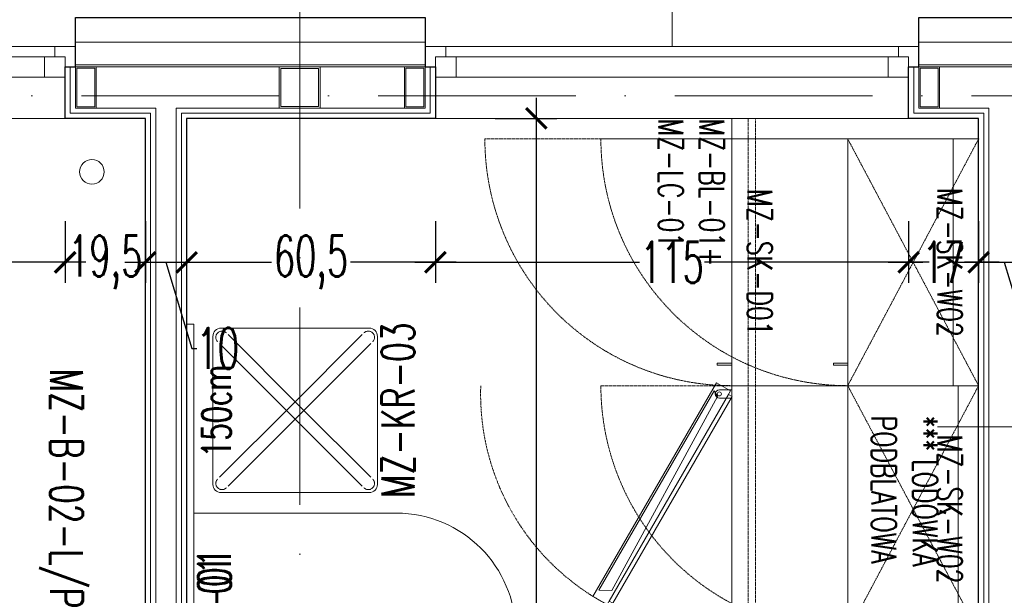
# Model space of a CAD drawing. Header units: millimetres. Extents: x -2074 to 12588, y -3630 to 101167.
# Tile 114 of 256: x 2142 to 2381, y 1969 to 2109. Entities that reach past the tile are written whole.
import ezdxf

# ---------------------------------------------------------------- set-up
doc = ezdxf.new("R2010")
doc.units = ezdxf.units.MM
for name, pattern in [('ACAD_ISO10W100', [18, 12, -3, 0, -3]), ('DASHED2', [0.375, 0.25, -0.125]), ('DGN Style 2', [40.89049, 24.534294, -16.356196]), ('HIDDEN2', [6.175, 3.175, -3])]:
    doc.linetypes.add(name, pattern=pattern)
for name, color, linetype, lineweight in [('SelinAr_BUD_drzwi okna', 7, 'Continuous', 18), ('SelinAr_BUD_drzwi okna znaczniki', 7, 'Continuous', 18), ('SelinAr_BUD_opisy ścian', 7, 'Continuous', 20), ('SelinAr_BUD_osie', 8, 'ACAD_ISO10W100', 18), ('SelinAr_BUD_wymiary', 7, 'Continuous', 18), ('SelinAr_BUD_ściany', 7, 'Continuous', 25), ('SelinAr_BUD_ściany struktura', 8, 'Continuous', 9), ('SelinAr_K_stal', 7, 'Continuous', 20), ('SelinAr_WYP_meble', 8, 'Continuous', 18)]:
    doc.layers.add(name, color=color, linetype=linetype, lineweight=lineweight)
doc.styles.add('JACEK_07', font='SIMPLEX.SHX', dxfattribs={"width": 0.7})
doc.styles.add('style1', font='romans.shx', dxfattribs={"width": 0.6})
doc.linetypes.add('BATTING', pattern='A,0.00254,-2.54,[134,ltypeshp.shx,S=2.54,R=0,X=-2.54,Y=0],-5.08,[134,ltypeshp.shx,S=2.54,R=180,X=2.54,Y=0],-2.54', length=10.16254)
doc.dimstyles.new('ISO-25 Ania', dxfattribs={"dimtxt": 10, "dimasz": 5, "dimexe": 5, "dimexo": 0.625, "dimtad": 0, "dimrnd": 0.01, "dimtxsty": 'style1', "dimblk": 'ARCHTICK', "dimcen": 5, "dimdle": 5, "dimadec": 0, "dimazin": 0, "dimtfac": 1, "dimtmove": 0, "dimatfit": 3, "dimldrblk": 'ARCHTICK', "dimfxl": 0, "dimarcsym": 0})

# ---------------------------------------------------------------- blocks, each defined once
blk = doc.blocks.new('*U617')
at = {"ltscale": 4}
blk.add_line((0, 50), (0, -2060), dxfattribs=at)
blk = doc.blocks.new('*U380')
blk.add_lwpolyline([(-75, 0), (75, 0), (75, -1.8), (-75, -1.8)], close=True)
at = {"style": 'JACEK_07', "width": 0.7}
blk.add_text('150cm', height=7, dxfattribs=at).set_placement((42.46, -10.78))
at = {"insert": (0, -2.8), "char_height": 8, "width": 58, "attachment_point": 2, "style": 'JACEK_07'}
blk.add_mtext('MZ-D-01', dxfattribs=at)
blk = doc.blocks.new('*U378')
blk.add_lwpolyline([(0, 0), (58, 0), (58, -49.2, -1), (0, -49.2)], format="xyb", close=True)
at = {"linetype": 'HIDDEN2', "lineweight": 0, "ltscale": 30}
blk.add_circle((29, -49.2), 3, dxfattribs=at)
at = {"insert": (29, -1), "char_height": 8, "width": 58, "attachment_point": 2, "style": 'JACEK_07'}
blk.add_mtext('MZ-ST-01', dxfattribs=at)
blk = doc.blocks.new('*U377')
at = {"linetype": 'Continuous', "lineweight": 0}
for p, q in [((-20, -43), (-20, -7)), ((-18, -5), (18, -5)), ((20, -7), (20, -43)), ((18, -45), (-18, -45))]:
    blk.add_line(p, q, dxfattribs=at)
at = {"linetype": 'DGN Style 2', "lineweight": 0}
for p, q in [((1.06, -23.94), (-16.71, -6.16)), ((-1.06, -23.94), (16.71, -6.16)), ((-1.06, -26.06), (-18.84, -8.29)), ((1.06, -26.06), (18.84, -8.29)), ((-1.06, -23.94), (-18.84, -41.71)), ((1.06, -26.06), (-16.71, -43.84)), ((-1.06, -26.06), (16.71, -43.84)), ((1.06, -23.94), (18.84, -41.71))]:
    blk.add_line(p, q, dxfattribs=at)
at = {"linetype": 'Continuous', "lineweight": 0}
for centre, start, end in [((-18, -7), 90, 180), ((18, -7), 0, 90), ((-18, -43), 180, 270), ((18, -43), 270, 0)]:
    blk.add_arc(centre, 2, start, end, dxfattribs=at)
at = {"linetype": 'DGN Style 2', "lineweight": 0}
for centre, start, end in [((-17.77, -7.23), 45, 225), ((17.77, -7.23), 315, 135), ((-17.77, -42.77), 135, 315), ((17.77, -42.77), 225, 45)]:
    blk.add_arc(centre, 1.5, start, end, dxfattribs=at)
at = {"insert": (0, -46), "char_height": 8, "width": 58, "attachment_point": 2, "style": 'JACEK_07'}
blk.add_mtext('MZ-KR-03', dxfattribs=at)
blk = doc.blocks.new('*U373')
at = {"linetype": 'HIDDEN2', "lineweight": 0, "ltscale": 5}
for p, q in [((156.2, -61), (156.2, 0)), ((158, -61), (158, 0)), ((0, -94.2), (60, -94.2)), ((0, -96), (60, -96))]:
    blk.add_line(p, q, dxfattribs=at)
at = {"lineweight": 0, "flags": 128}
blk.add_lwpolyline([(60, -87), (60, -96, -0.414214), (50, -106), (10, -106, -0.414214), (0, -96), (0, 0), (180, 0), (180, -41, -0.414214), (160, -61), (86, -61, 0.414214)], format="xyb", close=True, dxfattribs=at)
at = {"linetype": 'HIDDEN2', "lineweight": 0, "ltscale": 5, "flags": 128}
blk.add_lwpolyline([(64.42, -91.5), (4.42, -91.5), (4.42, -51.5), (64.42, -51.5)], close=True, dxfattribs=at)
at = {"lineweight": 0}
blk.add_circle((13, -13), 3, dxfattribs=at)
at = {"insert": (90, -20.5), "char_height": 8, "width": 180, "attachment_point": 5, "style": 'JACEK_07'}
blk.add_mtext('MZ-B-02-L/P', dxfattribs=at)
blk = doc.blocks.new('*U400')
for points in [[(0, 0), (60, 0), (60, -55), (0, -55)], [(2.63, -54.9), (52.86, -83.9), (52.36, -84.77), (2.13, -55.77)], [(-0.73, -58.73), (51.23, -88.73), (53.23, -85.27), (1.27, -55.27)], [(49.75, -87.3), (1.25, -59.3), (2.59, -58.48), (49.82, -84.17)]]:
    blk.add_lwpolyline(points, close=True)
blk.add_lwpolyline([(1, -55), (1, -58, 1), (3, -58), (3, -55)], format="xyb")
blk.add_circle((2, -58), 0.5)
at = {"color": 251, "linetype": 'DASHED2'}
blk.add_arc((2, -58), 58.03, 268.0251, 2.9631, dxfattribs=at)
at = {"insert": (0, -5), "char_height": 6, "width": 60, "attachment_point": 1, "style": 'JACEK_07'}
blk.add_mtext('{\\W1.77456; }***{\\H0.66667x; }LODÓWKA \\P{\\W1.768421; }PODBLATOWA', dxfattribs=at)
blk = doc.blocks.new('*U374')
at = {"color": 252, "linetype": 'DASHED2', "lineweight": 0, "ltscale": 0.5}
for p, q in [((60, -31.8), (0, 0)), ((60, 0), (0, -31.8))]:
    blk.add_line(p, q, dxfattribs=at)
at = {"linetype": 'Continuous', "lineweight": 0, "flags": 128}
for points in [[(60, 0), (60, -31.8), (0, -31.8), (0, 0)], [(54.5, -35.3), (54.5, -31.8), (55, -31.8), (55, -35.3)]]:
    blk.add_lwpolyline(points, close=True, dxfattribs=at)
at = {"color": 252, "linetype": 'DASHED2', "lineweight": 0, "ltscale": 0.5}
blk.add_lwpolyline([(0, -31.8), (0, -91.8)], dxfattribs=at)
blk.add_arc((0, -31.8), 60, 270, 0, dxfattribs=at)
at = {"insert": (30, -4), "char_height": 6, "width": 40, "attachment_point": 2, "style": 'JACEK_07'}
blk.add_mtext('MZ-SK-W02', dxfattribs=at)
blk = doc.blocks.new('*U381')
blk.add_lwpolyline([(0, 0), (285, 0), (285, -60), (0, -60), (0, 0)])
at = {"color": 252, "linetype": 'DASHED2', "lineweight": 0, "ltscale": 0.5}
blk.add_lwpolyline([(0, -56), (285, -56), (285, -54.2), (0, -54.2)], close=True, dxfattribs=at)
at = {"insert": (0, -61.81), "char_height": 6, "width": 40, "attachment_point": 1, "style": 'JACEK_07'}
blk.add_mtext('MZ-BL-01+\\PMZ-LC-01', dxfattribs=at)
blk = doc.blocks.new('*U375')
at = {"linetype": 'Continuous', "lineweight": 0, "flags": 128}
for points in [[(60, -6.2), (60, -60), (0, -60), (0, -6.2)], [(54.5, -63.5), (54.5, -60), (55, -60), (55, -63.5)]]:
    blk.add_lwpolyline(points, close=True, dxfattribs=at)
at = {"color": 252, "linetype": 'DASHED2', "lineweight": 0, "ltscale": 0.5}
blk.add_lwpolyline([(0, -120), (0, -60)], dxfattribs=at)
blk.add_arc((0, -60), 60, 270, 0, dxfattribs=at)
blk.add_point((0, 0))
at = {"insert": (30, -50.2), "char_height": 6, "width": 40, "attachment_point": 2, "style": 'JACEK_07'}
blk.add_mtext('MZ-SK-D01', dxfattribs=at)
blk = doc.blocks.new('*U626')
at = {"ltscale": 4}
blk.add_line((-50, 0), (1785.4, 0), dxfattribs=at)
blk = doc.blocks.new('_ArchTick')
at = {"color": 0, "linetype": 'ByBlock', "const_width": 0.15}
blk.add_lwpolyline([(-0.5, -0.5), (0.5, 0.5)], dxfattribs=at)
blk = doc.blocks.new('*D663')
at = {"layer": 'Defpoints', "color": 0}
for p in [(2172.16, 2289.74), (1982.16, 2085.24), (2172.16, 2085.24)]:
    blk.add_point(p, dxfattribs=at)
at = {"layer": 'SelinAr_BUD_wymiary', "color": 0, "lineweight": -2}
for p, q in [((1982.16, 2279.74), (1982.16, 2294.74)), ((2172.16, 2279.74), (2172.16, 2294.74)), ((1977.16, 2289.74), (2069.25, 2289.74)), ((2177.16, 2289.74), (2085.07, 2289.74))]:
    blk.add_line(p, q, dxfattribs=at)
at = {"layer": 'SelinAr_BUD_wymiary', "color": 0, "lineweight": -2, "xscale": 5, "yscale": 5, "zscale": 5, "rotation": 180}
blk.add_blockref('_ArchTick', (1982.16, 2289.74), dxfattribs=at)
at = {"layer": 'SelinAr_BUD_wymiary', "color": 0, "lineweight": -2, "xscale": 5, "yscale": 5, "zscale": 5}
blk.add_blockref('_ArchTick', (2172.16, 2289.74), dxfattribs=at)
at = {"layer": 'SelinAr_BUD_wymiary', "color": 0, "insert": (2077.16, 2289.74), "char_height": 10, "attachment_point": 5, "style": 'style1'}
blk.add_mtext('190', dxfattribs=at)
blk = doc.blocks.new('*D664')
at = {"layer": 'Defpoints', "color": 0}
for p in [(2182.16, 2289.74), (2172.16, 2085.24), (2182.16, 2085.24)]:
    blk.add_point(p, dxfattribs=at)
at = {"layer": 'SelinAr_BUD_wymiary', "color": 0, "lineweight": -2}
for p, q in [((2177.16, 2289.74), (2180.44, 2300.68)), ((2180.44, 2300.68), (2181.69, 2300.68)), ((2172.16, 2279.74), (2172.16, 2294.74)), ((2182.16, 2279.74), (2182.16, 2294.74)), ((2167.16, 2289.74), (2187.16, 2289.74))]:
    blk.add_line(p, q, dxfattribs=at)
at = {"layer": 'SelinAr_BUD_wymiary', "color": 0, "lineweight": -2, "xscale": 5, "yscale": 5, "zscale": 5, "rotation": 180}
blk.add_blockref('_ArchTick', (2172.16, 2289.74), dxfattribs=at)
at = {"layer": 'SelinAr_BUD_wymiary', "color": 0, "lineweight": -2, "xscale": 5, "yscale": 5, "zscale": 5}
blk.add_blockref('_ArchTick', (2182.16, 2289.74), dxfattribs=at)
at = {"layer": 'SelinAr_BUD_wymiary', "color": 0, "insert": (2186.74, 2300.68), "char_height": 10, "attachment_point": 5, "style": 'style1'}
blk.add_mtext('10', dxfattribs=at)
blk = doc.blocks.new('*D665')
at = {"layer": 'Defpoints', "color": 0}
for p in [(2374.66, 2289.74), (2182.16, 2085.24), (2374.66, 2085.24)]:
    blk.add_point(p, dxfattribs=at)
at = {"layer": 'SelinAr_BUD_wymiary', "color": 0, "lineweight": -2}
for p, q in [((2182.16, 2279.74), (2182.16, 2294.74)), ((2374.66, 2279.74), (2374.66, 2294.74)), ((2177.16, 2289.74), (2266.21, 2289.74)), ((2379.66, 2289.74), (2290.6, 2289.74))]:
    blk.add_line(p, q, dxfattribs=at)
at = {"layer": 'SelinAr_BUD_wymiary', "color": 0, "lineweight": -2, "xscale": 5, "yscale": 5, "zscale": 5, "rotation": 180}
blk.add_blockref('_ArchTick', (2182.16, 2289.74), dxfattribs=at)
at = {"layer": 'SelinAr_BUD_wymiary', "color": 0, "lineweight": -2, "xscale": 5, "yscale": 5, "zscale": 5}
blk.add_blockref('_ArchTick', (2374.66, 2289.74), dxfattribs=at)
at = {"layer": 'SelinAr_BUD_wymiary', "color": 0, "insert": (2278.41, 2289.74), "char_height": 10, "attachment_point": 5, "style": 'style1'}
blk.add_mtext('192,5', dxfattribs=at)
blk = doc.blocks.new('*D666')
at = {"layer": 'Defpoints', "color": 0}
for p in [(2387.16, 2289.74), (2374.66, 2085.24), (2387.16, 2085.24)]:
    blk.add_point(p, dxfattribs=at)
at = {"layer": 'SelinAr_BUD_wymiary', "color": 0, "lineweight": -2}
for p, q in [((2380.91, 2289.74), (2384.47, 2301.63)), ((2384.47, 2301.63), (2385.72, 2301.63)), ((2374.66, 2279.74), (2374.66, 2294.74)), ((2387.16, 2279.74), (2387.16, 2294.74)), ((2369.66, 2289.74), (2392.16, 2289.74))]:
    blk.add_line(p, q, dxfattribs=at)
at = {"layer": 'SelinAr_BUD_wymiary', "color": 0, "lineweight": -2, "xscale": 5, "yscale": 5, "zscale": 5, "rotation": 180}
blk.add_blockref('_ArchTick', (2374.66, 2289.74), dxfattribs=at)
at = {"layer": 'SelinAr_BUD_wymiary', "color": 0, "lineweight": -2, "xscale": 5, "yscale": 5, "zscale": 5}
blk.add_blockref('_ArchTick', (2387.16, 2289.74), dxfattribs=at)
at = {"layer": 'SelinAr_BUD_wymiary', "color": 0, "insert": (2395.06, 2301.63), "char_height": 10, "attachment_point": 5, "style": 'style1'}
blk.add_mtext('12,5', dxfattribs=at)
blk = doc.blocks.new('*D692')
at = {"layer": 'Defpoints', "color": 0}
for p in [(2209.66, 2319.74), (2209.66, 2109.74), (1969.66, 742.48)]:
    blk.add_point(p, dxfattribs=at)
at = {"layer": 'SelinAr_BUD_wymiary', "color": 0, "lineweight": -2}
for p, q in [((1969.66, 2309.74), (1969.66, 2324.74)), ((2209.66, 2309.74), (2209.66, 2324.74)), ((1964.66, 2319.74), (2081.32, 2319.74)), ((2214.66, 2319.74), (2098, 2319.74))]:
    blk.add_line(p, q, dxfattribs=at)
at = {"layer": 'SelinAr_BUD_wymiary', "color": 0, "lineweight": -2, "xscale": 5, "yscale": 5, "zscale": 5, "rotation": 180}
blk.add_blockref('_ArchTick', (1969.66, 2319.74), dxfattribs=at)
at = {"layer": 'SelinAr_BUD_wymiary', "color": 0, "lineweight": -2, "xscale": 5, "yscale": 5, "zscale": 5}
blk.add_blockref('_ArchTick', (2209.66, 2319.74), dxfattribs=at)
at = {"layer": 'SelinAr_BUD_wymiary', "color": 0, "insert": (2089.66, 2319.74), "char_height": 10, "attachment_point": 5, "style": 'style1'}
blk.add_mtext('240', dxfattribs=at)
blk = doc.blocks.new('*D728')
at = {"layer": 'Defpoints', "color": 0}
for p in [(2374.66, 2170.24), (2387.16, 2085.24), (2374.66, 1800.24)]:
    blk.add_point(p, dxfattribs=at)
at = {"layer": 'SelinAr_BUD_wymiary', "color": 0, "lineweight": -2}
for p, q in [((2374.66, 2160.24), (2374.66, 2175.24)), ((2387.16, 2160.24), (2387.16, 2175.24)), ((2392.16, 2170.24), (2369.66, 2170.24)), ((2380.91, 2170.24), (2384.47, 2152.13)), ((2384.47, 2152.13), (2385.72, 2152.13))]:
    blk.add_line(p, q, dxfattribs=at)
at = {"layer": 'SelinAr_BUD_wymiary', "color": 0, "lineweight": -2, "xscale": 5, "yscale": 5, "zscale": 5, "rotation": 180}
blk.add_blockref('_ArchTick', (2374.66, 2170.24), dxfattribs=at)
at = {"layer": 'SelinAr_BUD_wymiary', "color": 0, "lineweight": -2, "xscale": 5, "yscale": 5, "zscale": 5}
blk.add_blockref('_ArchTick', (2387.16, 2170.24), dxfattribs=at)
at = {"layer": 'SelinAr_BUD_wymiary', "color": 0, "insert": (2395.06, 2152.13), "char_height": 10, "attachment_point": 5, "style": 'style1'}
blk.add_mtext('12,5', dxfattribs=at)
blk = doc.blocks.new('*D737')
at = {"layer": 'Defpoints', "color": 0}
for p in [(2037.66, 2085.24), (2152.66, 2085.24), (2152.66, 2050.24)]:
    blk.add_point(p, dxfattribs=at)
at = {"layer": 'SelinAr_BUD_wymiary', "color": 0, "lineweight": -2}
for p, q in [((2037.66, 2060.24), (2037.66, 2045.24)), ((2152.66, 2060.24), (2152.66, 2045.24)), ((2032.66, 2050.24), (2087.25, 2050.24)), ((2157.66, 2050.24), (2103.07, 2050.24))]:
    blk.add_line(p, q, dxfattribs=at)
at = {"layer": 'SelinAr_BUD_wymiary', "color": 0, "lineweight": -2, "xscale": 5, "yscale": 5, "zscale": 5, "rotation": 180}
blk.add_blockref('_ArchTick', (2037.66, 2050.24), dxfattribs=at)
at = {"layer": 'SelinAr_BUD_wymiary', "color": 0, "lineweight": -2, "xscale": 5, "yscale": 5, "zscale": 5}
blk.add_blockref('_ArchTick', (2152.66, 2050.24), dxfattribs=at)
at = {"layer": 'SelinAr_BUD_wymiary', "color": 0, "insert": (2095.16, 2050.24), "char_height": 10, "attachment_point": 5, "style": 'style1'}
blk.add_mtext('115', dxfattribs=at)
blk = doc.blocks.new('*D738')
at = {"layer": 'Defpoints', "color": 0}
for p in [(2152.66, 2085.24), (2172.16, 2085.24), (2172.16, 2050.24)]:
    blk.add_point(p, dxfattribs=at)
at = {"layer": 'SelinAr_BUD_wymiary', "color": 0, "lineweight": -2}
for p, q in [((2152.66, 2060.24), (2152.66, 2045.24)), ((2172.16, 2060.24), (2172.16, 2045.24)), ((2152.66, 2050.24), (2147.66, 2050.24)), ((2152.66, 2050.24), (2153.07, 2050.24)), ((2172.16, 2050.24), (2171.75, 2050.24)), ((2172.16, 2050.24), (2177.16, 2050.24))]:
    blk.add_line(p, q, dxfattribs=at)
at = {"layer": 'SelinAr_BUD_wymiary', "color": 0, "lineweight": -2, "xscale": 5, "yscale": 5, "zscale": 5}
blk.add_blockref('_ArchTick', (2152.66, 2050.24), dxfattribs=at)
at = {"layer": 'SelinAr_BUD_wymiary', "color": 0, "lineweight": -2, "xscale": 5, "yscale": 5, "zscale": 5, "rotation": 180}
blk.add_blockref('_ArchTick', (2172.16, 2050.24), dxfattribs=at)
at = {"layer": 'SelinAr_BUD_wymiary', "color": 0, "insert": (2162.41, 2050.24), "char_height": 10, "attachment_point": 5, "style": 'style1'}
blk.add_mtext('19,5', dxfattribs=at)
blk = doc.blocks.new('*D739')
at = {"layer": 'Defpoints', "color": 0}
for p in [(2172.16, 2085.24), (2182.16, 2085.24), (2182.16, 2050.24)]:
    blk.add_point(p, dxfattribs=at)
at = {"layer": 'SelinAr_BUD_wymiary', "color": 0, "lineweight": -2}
for p, q in [((2172.16, 2060.24), (2172.16, 2045.24)), ((2182.16, 2060.24), (2182.16, 2045.24)), ((2167.16, 2050.24), (2187.16, 2050.24)), ((2177.16, 2050.24), (2183.44, 2029.3)), ((2183.44, 2029.3), (2184.69, 2029.3))]:
    blk.add_line(p, q, dxfattribs=at)
at = {"layer": 'SelinAr_BUD_wymiary', "color": 0, "lineweight": -2, "xscale": 5, "yscale": 5, "zscale": 5, "rotation": 180}
blk.add_blockref('_ArchTick', (2172.16, 2050.24), dxfattribs=at)
at = {"layer": 'SelinAr_BUD_wymiary', "color": 0, "lineweight": -2, "xscale": 5, "yscale": 5, "zscale": 5}
blk.add_blockref('_ArchTick', (2182.16, 2050.24), dxfattribs=at)
at = {"layer": 'SelinAr_BUD_wymiary', "color": 0, "insert": (2189.74, 2029.3), "char_height": 10, "attachment_point": 5, "style": 'style1'}
blk.add_mtext('10', dxfattribs=at)
blk = doc.blocks.new('*D740')
at = {"layer": 'Defpoints', "color": 0}
for p in [(2182.16, 2085.24), (2242.66, 2085.24), (2242.66, 2050.24)]:
    blk.add_point(p, dxfattribs=at)
at = {"layer": 'SelinAr_BUD_wymiary', "color": 0, "lineweight": -2}
for p, q in [((2182.16, 2060.24), (2182.16, 2045.24)), ((2242.66, 2060.24), (2242.66, 2045.24)), ((2177.16, 2050.24), (2202.78, 2050.24)), ((2247.66, 2050.24), (2222.03, 2050.24))]:
    blk.add_line(p, q, dxfattribs=at)
at = {"layer": 'SelinAr_BUD_wymiary', "color": 0, "lineweight": -2, "xscale": 5, "yscale": 5, "zscale": 5, "rotation": 180}
blk.add_blockref('_ArchTick', (2182.16, 2050.24), dxfattribs=at)
at = {"layer": 'SelinAr_BUD_wymiary', "color": 0, "lineweight": -2, "xscale": 5, "yscale": 5, "zscale": 5}
blk.add_blockref('_ArchTick', (2242.66, 2050.24), dxfattribs=at)
at = {"layer": 'SelinAr_BUD_wymiary', "color": 0, "insert": (2212.41, 2050.24), "char_height": 10, "attachment_point": 5, "style": 'style1'}
blk.add_mtext('60,5', dxfattribs=at)
blk = doc.blocks.new('*D741')
at = {"layer": 'Defpoints', "color": 0}
for p in [(2242.66, 2085.24), (2357.66, 2085.24), (2357.66, 2050.24)]:
    blk.add_point(p, dxfattribs=at)
at = {"layer": 'SelinAr_BUD_wymiary', "color": 0, "lineweight": -2}
for p, q in [((2242.66, 2060.24), (2242.66, 2045.24)), ((2357.66, 2060.24), (2357.66, 2045.24)), ((2237.66, 2050.24), (2292.25, 2050.24)), ((2362.66, 2050.24), (2308.07, 2050.24))]:
    blk.add_line(p, q, dxfattribs=at)
at = {"layer": 'SelinAr_BUD_wymiary', "color": 0, "lineweight": -2, "xscale": 5, "yscale": 5, "zscale": 5, "rotation": 180}
blk.add_blockref('_ArchTick', (2242.66, 2050.24), dxfattribs=at)
at = {"layer": 'SelinAr_BUD_wymiary', "color": 0, "lineweight": -2, "xscale": 5, "yscale": 5, "zscale": 5}
blk.add_blockref('_ArchTick', (2357.66, 2050.24), dxfattribs=at)
at = {"layer": 'SelinAr_BUD_wymiary', "color": 0, "insert": (2300.16, 2050.24), "char_height": 10, "attachment_point": 5, "style": 'style1'}
blk.add_mtext('115', dxfattribs=at)
blk = doc.blocks.new('*D762')
at = {"layer": 'Defpoints', "color": 0}
for p in [(2357.66, 2085.24), (2374.66, 2085.24), (2374.66, 2050.24)]:
    blk.add_point(p, dxfattribs=at)
at = {"layer": 'SelinAr_BUD_wymiary', "color": 0, "lineweight": -2}
for p, q in [((2357.66, 2060.24), (2357.66, 2045.24)), ((2374.66, 2060.24), (2374.66, 2045.24)), ((2352.66, 2050.24), (2361.1, 2050.24)), ((2379.66, 2050.24), (2371.21, 2050.24))]:
    blk.add_line(p, q, dxfattribs=at)
at = {"layer": 'SelinAr_BUD_wymiary', "color": 0, "lineweight": -2, "xscale": 5, "yscale": 5, "zscale": 5, "rotation": 180}
blk.add_blockref('_ArchTick', (2357.66, 2050.24), dxfattribs=at)
at = {"layer": 'SelinAr_BUD_wymiary', "color": 0, "lineweight": -2, "xscale": 5, "yscale": 5, "zscale": 5}
blk.add_blockref('_ArchTick', (2374.66, 2050.24), dxfattribs=at)
at = {"layer": 'SelinAr_BUD_wymiary', "color": 0, "insert": (2366.16, 2050.24), "char_height": 10, "attachment_point": 5, "style": 'style1'}
blk.add_mtext('17', dxfattribs=at)
blk = doc.blocks.new('*D763')
at = {"layer": 'Defpoints', "color": 0}
for p in [(2374.66, 2085.24), (2387.16, 2085.24), (2387.16, 2050.24)]:
    blk.add_point(p, dxfattribs=at)
at = {"layer": 'SelinAr_BUD_wymiary', "color": 0, "lineweight": -2}
for p, q in [((2374.66, 2060.24), (2374.66, 2045.24)), ((2387.16, 2060.24), (2387.16, 2045.24)), ((2369.66, 2050.24), (2392.16, 2050.24)), ((2380.91, 2050.24), (2388.04, 2026.45)), ((2388.04, 2026.45), (2389.29, 2026.45))]:
    blk.add_line(p, q, dxfattribs=at)
at = {"layer": 'SelinAr_BUD_wymiary', "color": 0, "lineweight": -2, "xscale": 5, "yscale": 5, "zscale": 5, "rotation": 180}
blk.add_blockref('_ArchTick', (2374.66, 2050.24), dxfattribs=at)
at = {"layer": 'SelinAr_BUD_wymiary', "color": 0, "lineweight": -2, "xscale": 5, "yscale": 5, "zscale": 5}
blk.add_blockref('_ArchTick', (2387.16, 2050.24), dxfattribs=at)
at = {"layer": 'SelinAr_BUD_wymiary', "color": 0, "insert": (2398.63, 2026.45), "char_height": 10, "attachment_point": 5, "style": 'style1'}
blk.add_mtext('12,5', dxfattribs=at)
blk = doc.blocks.new('*D824')
at = {"layer": 'Defpoints', "color": 0}
for p in [(2087.16, 2085.24), (2172.16, 2085.24), (1982.16, 1800.24)]:
    blk.add_point(p, dxfattribs=at)
at = {"layer": 'SelinAr_BUD_wymiary', "color": 0, "lineweight": -2}
for p, q in [((2087.16, 2090.24), (2087.16, 1951.08)), ((2097.16, 2085.24), (2082.16, 2085.24)), ((2087.16, 1795.24), (2087.16, 1934.4)), ((2077.16, 1800.24), (2092.16, 1800.24))]:
    blk.add_line(p, q, dxfattribs=at)
at = {"layer": 'SelinAr_BUD_wymiary', "color": 0, "lineweight": -2, "xscale": 5, "yscale": 5, "zscale": 5}
for p, rotation in [((2087.16, 2085.24), 90), ((2087.16, 1800.24), 270)]:
    blk.add_blockref('_ArchTick', p, dxfattribs=dict(at, rotation=rotation))
at = {"layer": 'SelinAr_BUD_wymiary', "color": 0, "insert": (2087.16, 1942.74), "char_height": 10, "attachment_point": 5, "rotation": 90, "style": 'style1'}
blk.add_mtext('285', dxfattribs=at)
blk = doc.blocks.new('*D828')
at = {"layer": 'Defpoints', "color": 0}
for p in [(2182.16, 2085.24), (2182.16, 1800.24), (2267.16, 1800.24)]:
    blk.add_point(p, dxfattribs=at)
at = {"layer": 'SelinAr_BUD_wymiary', "color": 0, "lineweight": -2}
for p, q in [((2267.16, 2090.24), (2267.16, 1951.08)), ((2257.16, 2085.24), (2272.16, 2085.24)), ((2267.16, 1795.24), (2267.16, 1934.4)), ((2257.16, 1800.24), (2272.16, 1800.24))]:
    blk.add_line(p, q, dxfattribs=at)
at = {"layer": 'SelinAr_BUD_wymiary', "color": 0, "lineweight": -2, "xscale": 5, "yscale": 5, "zscale": 5}
for p, rotation in [((2267.16, 2085.24), 90), ((2267.16, 1800.24), 270)]:
    blk.add_blockref('_ArchTick', p, dxfattribs=dict(at, rotation=rotation))
at = {"layer": 'SelinAr_BUD_wymiary', "color": 0, "insert": (2267.16, 1942.74), "char_height": 10, "attachment_point": 5, "rotation": 90, "style": 'style1'}
blk.add_mtext('285', dxfattribs=at)

msp = doc.modelspace()

# ---------------------------------------------------------------- linework, layer by layer
at = {"layer": 'SelinAr_BUD_drzwi okna'}
for points in [[(2155.157, 2102.741), (2035.157, 2102.741)], [(2150.157, 2100.241), (2150.157, 2102.741)], [(2360.157, 2102.741), (2240.157, 2102.741)], [(2245.157, 2100.241), (2245.157, 2102.741)], [(2355.157, 2100.241), (2355.157, 2102.741)], [(2147.657, 2100.241), (2147.657, 2095.241)], [(2247.657, 2100.241), (2247.657, 2095.241)], [(2352.657, 2100.241), (2352.657, 2095.241)], [(2152.657, 2085.241), (2037.657, 2085.241)], [(2357.657, 2085.241), (2242.657, 2085.241)]]:
    msp.add_lwpolyline(points, dxfattribs=at)
for points in [[(2152.657, 2100.241), (2037.657, 2100.241), (2037.657, 2095.241), (2152.657, 2095.241)], [(2357.657, 2100.241), (2242.657, 2100.241), (2242.657, 2095.241), (2357.657, 2095.241)]]:
    msp.add_lwpolyline(points, close=True, dxfattribs=at)
at = {"layer": 'SelinAr_BUD_drzwi okna znaczniki', "ltscale": 0.5}
msp.add_lwpolyline([(2300.157, 2102.741), (2300.157, 2109.741), (2300.157, 2139.741)], dxfattribs=at)
at = {"layer": 'SelinAr_BUD_opisy ścian'}
msp.add_lwpolyline([(2417.157, 2010.241), (2387.157, 2010.241), (2374.657, 2010.241), (2364.657, 2010.241)], dxfattribs=at)
at = {"layer": 'SelinAr_BUD_ściany'}
msp.add_lwpolyline([(2192.157, 1790.241), (2162.157, 1790.241), (2162.157, 1800.241), (2172.157, 1800.241), (2172.157, 2085.241), (2152.657, 2085.241), (2152.657, 2097.741), (2155.157, 2097.741), (2155.157, 2109.741), (2240.157, 2109.741), (2240.157, 2097.741), (2242.657, 2097.741), (2242.657, 2085.241), (2182.157, 2085.241), (2182.157, 1800.241), (2192.157, 1800.241)], close=True, dxfattribs=at)
msp.add_lwpolyline([(2397.157, 1790.241), (2292.157, 1790.241), (2292.157, 1800.241), (2374.657, 1800.241), (2374.657, 2085.241), (2357.657, 2085.241), (2357.657, 2097.741), (2360.157, 2097.741), (2360.157, 2109.741), (3016.657, 2109.741)], dxfattribs=at)
at = {"layer": 'SelinAr_BUD_ściany struktura', "linetype": 'BATTING', "ltscale": 0.4}
for points in [[(2240.157, 2103.741), (2155.157, 2103.741)], [(3016.657, 2103.741), (2360.157, 2103.741)]]:
    msp.add_lwpolyline(points, dxfattribs=at)
at = {"layer": 'SelinAr_BUD_ściany struktura'}
for points in [[(2162.157, 1798.991), (2173.407, 1798.991), (2173.407, 2086.491), (2153.907, 2086.491), (2153.907, 2097.741)], [(2240.157, 2098.241), (2155.157, 2098.241)], [(2240.157, 2097.741), (2155.157, 2097.741)], [(2162.157, 1797.741), (2174.657, 1797.741), (2174.657, 2087.741), (2155.157, 2087.741), (2155.157, 2097.741)], [(2240.157, 2097.741), (2240.157, 2087.741), (2179.657, 2087.741), (2179.657, 1797.741), (2192.157, 1797.741)], [(2192.157, 1798.991), (2180.907, 1798.991), (2180.907, 2086.491), (2241.407, 2086.491), (2241.407, 2097.741)], [(2292.157, 1798.991), (2375.907, 1798.991), (2375.907, 2086.491), (2358.907, 2086.491), (2358.907, 2097.741)], [(2292.157, 1797.741), (2377.157, 1797.741), (2377.157, 2087.741), (2360.157, 2087.741), (2360.157, 2097.741)], [(3016.657, 2098.241), (2360.157, 2098.241)], [(3016.657, 2097.741), (2360.157, 2097.741)]]:
    msp.add_lwpolyline(points, dxfattribs=at)
at = {"layer": 'SelinAr_K_stal'}
for points in [[(2160.157, 2087.741), (2155.157, 2087.741), (2155.157, 2097.741), (2160.157, 2097.741)], [(2159.857, 2088.041), (2155.457, 2088.041), (2155.457, 2097.441), (2159.857, 2097.441)], [(2214.657, 2087.741), (2204.657, 2087.741), (2204.657, 2097.741), (2214.657, 2097.741)], [(2214.257, 2088.141), (2205.057, 2088.141), (2205.057, 2097.341), (2214.257, 2097.341)], [(2240.157, 2087.741), (2235.157, 2087.741), (2235.157, 2097.741), (2240.157, 2097.741)], [(2239.857, 2088.041), (2235.457, 2088.041), (2235.457, 2097.441), (2239.857, 2097.441)], [(2365.157, 2087.741), (2360.157, 2087.741), (2360.157, 2097.741), (2365.157, 2097.741)], [(2364.857, 2088.041), (2360.457, 2088.041), (2360.457, 2097.441), (2364.857, 2097.441)]]:
    msp.add_lwpolyline(points, close=True, dxfattribs=at)

# ---------------------------------------------------------------- block references
at = {"layer": 'SelinAr_BUD_osie'}
for name, p in [('*U617', (2209.657, 2349.741)), ('*U626', (1701.957, 2090.741))]:
    msp.add_blockref(name, p, dxfattribs=at)
at = {"layer": 'SelinAr_WYP_meble'}
for name, p, rotation in [('*U373', (2172.157, 2085.241), 270), ('*U381', (2374.657, 2085.241), 270), ('*U375', (2374.657, 2080.241), 270), ('*U374', (2374.657, 2080.241), 270), ('*U377', (2183.557, 2014.241), 90), ('*U380', (2182.157, 1960.241), 90), ('*U400', (2369.657, 2020.241), 270), ('*U374', (2374.657, 2020.241), 270), ('*U378', (2183.957, 1931.241), 90)]:
    msp.add_blockref(name, p, dxfattribs=dict(at, rotation=rotation))

# ---------------------------------------------------------------- dimensions: what is measured, and where the dimension line sits
at = {"layer": 'SelinAr_BUD_wymiary'}
for base, p1, p2, override, picture, middle in [((2209.657, 2319.741), (1969.657, 742.482), (2209.657, 2109.741), {"dimtmove": 1, "dimfxl": 10, "dimarcsym": 2}, '*D692', (2089.657, 2319.741)), ((2182.157, 2289.741), (2172.157, 2085.241), (2182.157, 2085.241), {"dimtmove": 1, "dimfxl": 10, "dimarcsym": 2}, '*D664', (2182.313, 2300.679)), ((2387.157, 2289.741), (2374.657, 2085.241), (2387.157, 2085.241), {"dimtmove": 1, "dimfxl": 10, "dimarcsym": 2}, '*D666', (2386.349, 2301.631)), ((2172.157, 2289.741), (1982.157, 2085.241), (2172.157, 2085.241), {"dimtmove": 1, "dimfxl": 10, "dimarcsym": 2}, '*D663', (2077.157, 2289.741)), ((2374.657, 2289.741), (2182.157, 2085.241), (2374.657, 2085.241), {"dimtmove": 1, "dimfxl": 10, "dimarcsym": 2}, '*D665', (2278.407, 2289.741)), ((2152.657, 2050.241), (2037.657, 2085.241), (2152.657, 2085.241), {"dimtmove": 1, "dimfxl": 10, "dimarcsym": 2}, '*D737', (2095.157, 2050.241)), ((2172.157, 2050.241), (2152.657, 2085.241), (2172.157, 2085.241), {"dimtmove": 1, "dimfxl": 10, "dimarcsym": 2}, '*D738', (2162.407, 2050.241)), ((2182.157, 2050.241), (2172.157, 2085.241), (2182.157, 2085.241), {"dimtmove": 1, "dimfxl": 10, "dimarcsym": 2}, '*D739', (2185.313, 2029.304)), ((2242.657, 2050.241), (2182.157, 2085.241), (2242.657, 2085.241), {"dimtmove": 1, "dimfxl": 10, "dimarcsym": 2}, '*D740', (2212.407, 2050.241)), ((2357.657, 2050.241), (2242.657, 2085.241), (2357.657, 2085.241), {"dimtmove": 1, "dimfxl": 10, "dimarcsym": 2}, '*D741', (2300.157, 2050.241)), ((2374.657, 2050.241), (2357.657, 2085.241), (2374.657, 2085.241), {"dimfxl": 10, "dimarcsym": 2}, '*D762', (2366.157, 2050.241)), ((2387.157, 2050.241), (2374.657, 2085.241), (2387.157, 2085.241), {"dimtmove": 1, "dimfxl": 10, "dimarcsym": 2}, '*D763', (2389.92, 2026.447))]:
    dim = msp.add_linear_dim(base=base, p1=p1, p2=p2, dimstyle='ISO-25 Ania', override=override, dxfattribs=at)
    dim.commit()
    dim.dimension.update_dxf_attribs({"geometry": picture, "text_midpoint": middle})
dim = msp.add_linear_dim(base=(2374.657, 2170.241), p1=(2387.157, 2085.241), p2=(2374.657, 1800.241), dimstyle='ISO-25 Ania', override={"dimtmove": 1, "dimfxl": 10, "dimarcsym": 2}, dxfattribs=at)
dim.commit()
dim.dimension.update_dxf_attribs({"geometry": '*D728', "text_midpoint": (2386.349, 2152.131), "dimtype": 160})
for base, p1, p2, override, picture, middle in [((2087.157, 2085.241), (1982.157, 1800.241), (2172.157, 2085.241), {"dimtmove": 1, "dimfxl": 10, "dimarcsym": 2}, '*D824', (2087.157, 1942.741)), ((2267.157, 1800.241), (2182.157, 2085.241), (2182.157, 1800.241), {"dimfxl": 10, "dimarcsym": 2}, '*D828', (2267.157, 1942.741))]:
    dim = msp.add_linear_dim(base=base, p1=p1, p2=p2, angle=90, dimstyle='ISO-25 Ania', override=override, dxfattribs=at)
    dim.commit()
    dim.dimension.update_dxf_attribs({"geometry": picture, "text_midpoint": middle})

doc.saveas('drawing.dxf')
